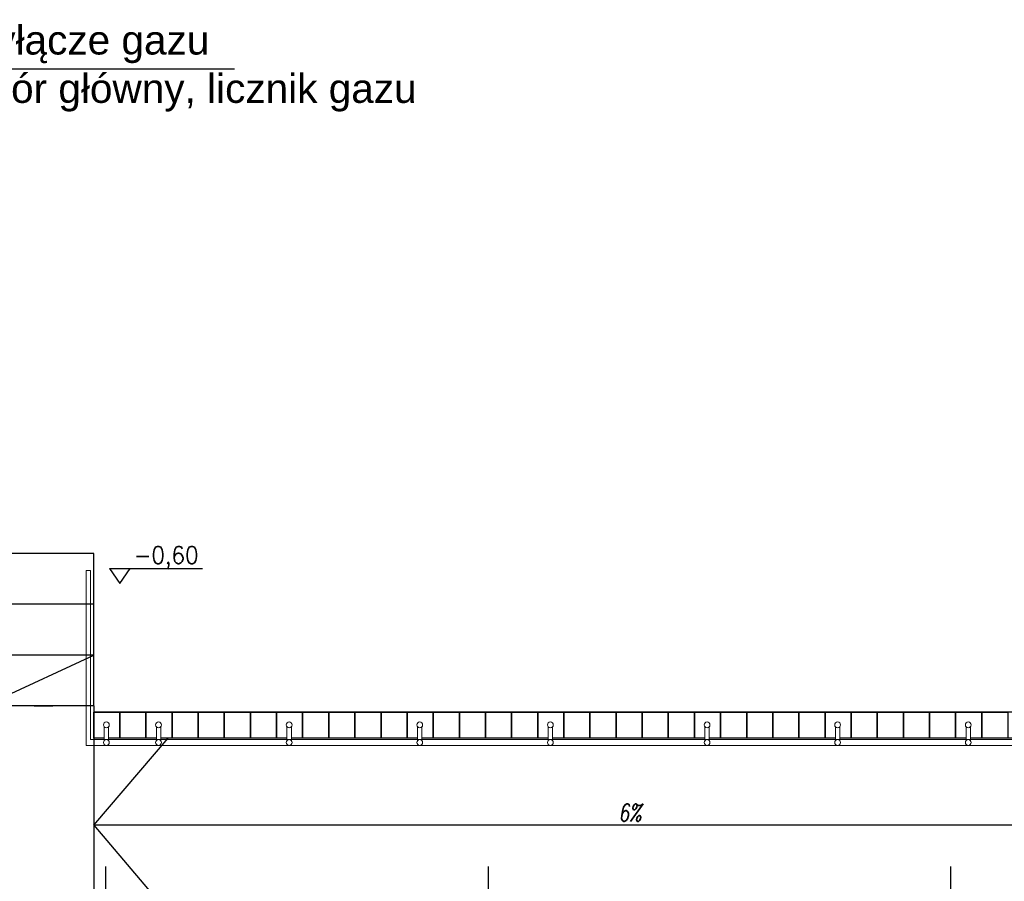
# Model space of a CAD drawing. Header units: millimetres. Extents: x -486876 to 553054, y -140324 to 834178.
# Tile 126 of 155: x 8757 to 15543, y 77606 to 83546. Entities that reach past the tile are written whole.
import ezdxf
from ezdxf.enums import TextEntityAlignment as Align

# ---------------------------------------------------------------- set-up
doc = ezdxf.new("R2010")
doc.units = ezdxf.units.MM
doc.linetypes.add('DASH2', pattern=[0.75, 0.5, -0.25])
for name, color, linetype, lineweight in [('_XREF', 252, 'DASH2', 13), ('XREF$0$0-ARKUSZ-OPIS', 8, 'Continuous', 18), ('XREF$0$AR-EL-PORĘCZE', 8, 'Continuous', 18)]:
    doc.layers.add(name, color=color, linetype=linetype, lineweight=lineweight)
for name, color, linetype in [('XREF$0$A-BUD-OP', 8, 'Continuous'), ('XREF$0$DRZWI', 8, 'Continuous'), ('XREF$0$OPIS', 8, 'Continuous'), ('XREF$0$OPISY', 8, 'Continuous'), ('XREF$0$WIDOK', 8, 'Continuous'), ('XREF$0$WYMIARY', 9, 'Continuous'), ('XREF$0$WYPEŁNIENIA', 8, 'Continuous')]:
    doc.layers.add(name, color=color, linetype=linetype)
doc.styles.add('XREF$0$APLUS', font='arial.ttf', dxfattribs={"width": 0.6})
doc.styles.add('XREF$0$KOTA', font='SIMPLEX', dxfattribs={"width": 0.9, "height": 25})
doc.styles.add('XREF$0$Simplex 0.7 Italic', font='simplex.shx', dxfattribs={"width": 0.7, "oblique": 10})
doc.styles.add('XREF$0$Standard', font='arial.ttf')

# ---------------------------------------------------------------- blocks, each defined once
blk = doc.blocks.new('XREF$0$KOTA_R3')
at = {"layer": 'XREF$0$A-BUD-OP'}
blk.add_line((-279.4, -2136.8), (-172.7, -2136.8), dxfattribs=at)
blk.add_lwpolyline([(-279.4, -2136.8), (-267.5, -2154.3), (-255.5, -2136.8)], dxfattribs=at)
at = {"layer": 'XREF$0$A-BUD-OP', "style": 'XREF$0$KOTA', "width": 0.9}
for p, height in [((-251.3, -2131.6), 20), ((-251.3, -2153.3), 14)]:
    blk.add_attdef('KOTA', p, '', height=height, dxfattribs=at)
blk = doc.blocks.new('XREF')
at = {"layer": 'XREF$0$WYPEŁNIENIA'}
h = blk.add_hatch(dxfattribs=at)
h.set_pattern_fill('ANSI31', color=256, scale=3)
h.set_pattern_definition([(45, (-52999.899, 13162.694), (-6.7351921, 6.7351921), [])])
h.paths.add_polyline_path([(3556.78, 10801.78), (3507.62, 10801.78), (3507.62, 10786.78), (3556.78, 10786.78)])
h.paths.add_polyline_path([(3580.36, 10801.78), (3556.78, 10801.78), (3556.78, 10786.78), (3580.36, 10786.78)])
h.paths.add_polyline_path([(3900.02, 10651.78), (3796.56, 10651.78), (3796.56, 10666.78), (3766.56, 10666.78), (3766.56, 10651.78), (3724.56, 10651.78), (3724.56, 10611.78), (3766.56, 10611.78), (3766.56, 10496.78), (3709.56, 10496.78), (3709.56, 10471.78), (3766.56, 10471.78), (3766.56, 10606.94), (3796.56, 10606.94), (3796.56, 10466.78), (3796.56, 10476.78), (3796.56, 10476.78), (3796.56, 10611.78), (3900.02, 10611.78)])
h.paths.add_polyline_path([(3599.56, 10496.78), (3514.68, 10496.78), (3514.68, 10471.78), (3551.56, 10471.78), (3551.56, 10024.04), (3539.56, 10024.04), (3539.56, 9984.04), (3566.56, 9984.04), (3566.56, 10471.78), (3599.56, 10471.78)])
h.paths.add_polyline_path([(4136.56, 9911.78), (4126.56, 9911.78), (4126.56, 9971.94), (4126.56, 10361.95), (4096.56, 10361.95), (4096.56, 10346.78), (4096.56, 10131.78), (3896.56, 10131.78), (3896.56, 10170.11), (3796.56, 10170.11), (3796.56, 10176.78), (3766.56, 10176.78), (3766.56, 10058.38), (3796.56, 10058.38), (3796.56, 10096.78), (3886.56, 10096.78), (3886.56, 10106.78), (4096.56, 10106.78), (4096.56, 9971.94), (4096.56, 9911.78), (3771.56, 9911.78), (3771.56, 9779.12), (3796.56, 9779.12), (3796.56, 9816.78), (3886.56, 9816.78), (3886.56, 9881.78), (4016.56, 9881.78), (4016.56, 9851.78), (4061.56, 9851.78), (4061.56, 9881.78), (4136.56, 9881.78)])
h.paths.add_polyline_path([(3817.24, 9855.2), (3831.24, 9855.2), (3831.24, 9841.2), (3817.24, 9841.2)], flags=16)
h.paths.add_polyline_path([(3840.64, 9855.2), (3854.64, 9855.2), (3854.64, 9841.2), (3840.64, 9841.2)], flags=16)
h.paths.add_polyline_path([(3817.24, 10127.11), (3817.24, 10141.11), (3831.24, 10141.11), (3831.24, 10127.11)], flags=16)
edge = h.paths.add_edge_path(flags=0)
edge.add_arc((3824.24, 10134.11), 7, 0, 360)
h.paths.add_polyline_path([(3840.64, 10127.11), (3840.64, 10141.11), (3854.64, 10141.11), (3854.64, 10127.11)], flags=16)
h.paths.add_polyline_path([(3817.24, 10147.81), (3817.24, 10161.81), (3831.24, 10161.81), (3831.24, 10147.81)], flags=16)
h.paths.add_polyline_path([(3840.64, 10147.81), (3840.64, 10161.81), (3854.64, 10161.81), (3854.64, 10147.81)], flags=16)
h.paths.add_polyline_path([(3802.73, 10317.13), (3796.56, 10317.13), (3796.56, 10305.13), (3803.04, 10305.13)], flags=17)
h.paths.add_polyline_path([(3802.12, 10317.13), (3800.7, 10317.13), (3802.73, 10305.13), (3802.73, 10315.74)], flags=16)
at = {"layer": 'XREF$0$AR-EL-PORĘCZE', "lineweight": -2}
for p, q in [((3941.33, 10817.15), (3941.33, 10915.59)), ((3941.33, 10915.59), (3944.33, 10915.59)), ((3944.33, 10820.15), (3944.33, 10915.59)), ((3941.33, 10794.91), (3941.33, 10817.15)), ((3944.33, 10798.91), (3944.33, 10820.15)), ((3953.78, 10798.24), (3953.78, 10807.73)), ((3956.78, 10798.24), (3956.78, 10807.73)), ((3989.76, 10798.24), (3989.76, 10807.73)), ((3992.76, 10798.24), (3992.76, 10807.73)), ((4079.76, 10798.24), (4079.76, 10807.73)), ((4082.76, 10798.24), (4082.76, 10807.73)), ((4169.76, 10798.24), (4169.76, 10807.73)), ((4172.76, 10798.24), (4172.76, 10807.73)), ((4259.76, 10798.24), (4259.76, 10807.73)), ((4262.76, 10798.24), (4262.76, 10807.73)), ((4367.76, 10798.24), (4367.76, 10807.73)), ((4370.76, 10798.24), (4370.76, 10807.73)), ((4457.76, 10798.24), (4457.76, 10807.73)), ((4460.76, 10798.24), (4460.76, 10807.73)), ((4547.76, 10798.24), (4547.76, 10807.73)), ((4550.76, 10798.24), (4550.76, 10807.73)), ((5573.26, 10798.91), (3944.33, 10798.91)), ((5573.26, 10794.91), (3941.33, 10794.91))]:
    blk.add_line(p, q, dxfattribs=at)
for centre in [(3955.28, 10809.05), (3991.26, 10809.05), (4081.26, 10809.05), (4171.26, 10809.05), (4261.26, 10809.05), (4369.26, 10809.05), (4459.26, 10809.05), (4549.26, 10809.05), (3955.28, 10796.91), (3991.26, 10796.91), (4081.26, 10796.91), (4171.26, 10796.91), (4261.26, 10796.91), (4369.26, 10796.91), (4459.26, 10796.91), (4549.26, 10796.91)]:
    blk.add_circle(centre, 2, dxfattribs=at)
at = {"layer": 'XREF$0$OPIS'}
for p, q in [((3955.02, 10601.63), (3955.02, 10711.52)), ((4218.74, 10601.63), (4218.74, 10711.52)), ((4537.24, 10601.63), (4537.24, 10711.52))]:
    blk.add_line(p, q, dxfattribs=at)
at = {"layer": 'XREF$0$WIDOK'}
for p, q in [((3946.56, 10927.22), (3796.56, 10927.22)), ((3946.56, 10822.22), (3946.56, 10927.22)), ((3946.56, 10892.22), (3796.56, 10892.22)), ((3946.56, 10857.22), (3796.56, 10857.22)), ((3946.56, 10822.22), (3796.56, 10822.22)), ((3946.56, 10822.22), (3946.56, 10661.78)), ((3946.56, 10822.22), (3946.56, 10798.91)), ((5086.56, 10817.92), (3946.56, 10817.92)), ((3953.78, 10799.92), (3946.56, 10799.92)), ((3946.56, 10799.92), (3946.56, 10684.91)), ((3989.76, 10799.92), (3956.78, 10799.92)), ((4079.76, 10799.92), (3992.76, 10799.92)), ((4169.76, 10799.92), (4082.76, 10799.92)), ((4259.76, 10799.92), (4172.76, 10799.92)), ((4367.76, 10799.92), (4262.76, 10799.92)), ((4457.76, 10799.92), (4370.76, 10799.92)), ((4547.76, 10799.92), (4460.76, 10799.92)), ((4637.76, 10799.92), (4550.76, 10799.92))]:
    blk.add_line(p, q, dxfattribs=at)
at = {"layer": 'XREF$0$WIDOK', "color": 8}
for p, q in [((3946.56, 10739.85), (3997.77, 10799.92)), ((5543.26, 10739.85), (3946.56, 10739.85)), ((3946.56, 10739.85), (3997.77, 10679.79))]:
    blk.add_line(p, q, dxfattribs=at)
at = {"layer": 'XREF$0$WIDOK'}
for points in [[(3953.78, 10799.92), (3946.56, 10799.92), (3946.56, 10817.92), (3964.56, 10817.92), (3964.56, 10799.92), (3956.78, 10799.92)], [(3989.76, 10799.92), (3982.56, 10799.92), (3982.56, 10817.92), (4000.56, 10817.92), (4000.56, 10799.92), (3992.76, 10799.92)], [(4079.76, 10799.92), (4072.56, 10799.92), (4072.56, 10817.92), (4090.56, 10817.92), (4090.56, 10799.92), (4082.76, 10799.92)], [(4169.76, 10799.92), (4162.56, 10799.92), (4162.56, 10817.92), (4180.56, 10817.92), (4180.56, 10799.92), (4172.76, 10799.92)], [(4259.76, 10799.92), (4252.56, 10799.92), (4252.56, 10817.92), (4270.56, 10817.92), (4270.56, 10799.92), (4262.76, 10799.92)], [(4367.76, 10799.92), (4360.56, 10799.92), (4360.56, 10817.92), (4378.56, 10817.92), (4378.56, 10799.92), (4370.76, 10799.92)], [(4457.76, 10799.92), (4450.56, 10799.92), (4450.56, 10817.92), (4468.56, 10817.92), (4468.56, 10799.92), (4460.76, 10799.92)], [(4547.76, 10799.92), (4540.56, 10799.92), (4540.56, 10817.92), (4558.56, 10817.92), (4558.56, 10799.92), (4550.76, 10799.92)]]:
    blk.add_lwpolyline(points, dxfattribs=at)
for points in [[(3982.56, 10799.92), (3964.56, 10799.92), (3964.56, 10817.92), (3982.56, 10817.92)], [(4018.56, 10799.92), (4000.56, 10799.92), (4000.56, 10817.92), (4018.56, 10817.92)], [(4036.56, 10799.92), (4018.56, 10799.92), (4018.56, 10817.92), (4036.56, 10817.92)], [(4054.56, 10799.92), (4036.56, 10799.92), (4036.56, 10817.92), (4054.56, 10817.92)], [(4072.56, 10799.92), (4054.56, 10799.92), (4054.56, 10817.92), (4072.56, 10817.92)], [(4108.56, 10799.92), (4090.56, 10799.92), (4090.56, 10817.92), (4108.56, 10817.92)], [(4126.56, 10799.92), (4108.56, 10799.92), (4108.56, 10817.92), (4126.56, 10817.92)], [(4144.56, 10799.92), (4126.56, 10799.92), (4126.56, 10817.92), (4144.56, 10817.92)], [(4162.56, 10799.92), (4144.56, 10799.92), (4144.56, 10817.92), (4162.56, 10817.92)], [(4198.56, 10799.92), (4180.56, 10799.92), (4180.56, 10817.92), (4198.56, 10817.92)], [(4216.56, 10799.92), (4198.56, 10799.92), (4198.56, 10817.92), (4216.56, 10817.92)], [(4234.56, 10799.92), (4216.56, 10799.92), (4216.56, 10817.92), (4234.56, 10817.92)], [(4252.56, 10799.92), (4234.56, 10799.92), (4234.56, 10817.92), (4252.56, 10817.92)], [(4288.56, 10799.92), (4270.56, 10799.92), (4270.56, 10817.92), (4288.56, 10817.92)], [(4306.56, 10799.92), (4288.56, 10799.92), (4288.56, 10817.92), (4306.56, 10817.92)], [(4324.56, 10799.92), (4306.56, 10799.92), (4306.56, 10817.92), (4324.56, 10817.92)], [(4342.56, 10799.92), (4324.56, 10799.92), (4324.56, 10817.92), (4342.56, 10817.92)], [(4360.56, 10799.92), (4342.56, 10799.92), (4342.56, 10817.92), (4360.56, 10817.92)], [(4396.56, 10799.92), (4378.56, 10799.92), (4378.56, 10817.92), (4396.56, 10817.92)], [(4414.56, 10799.92), (4396.56, 10799.92), (4396.56, 10817.92), (4414.56, 10817.92)], [(4432.56, 10799.92), (4414.56, 10799.92), (4414.56, 10817.92), (4432.56, 10817.92)], [(4450.56, 10799.92), (4432.56, 10799.92), (4432.56, 10817.92), (4450.56, 10817.92)], [(4486.56, 10799.92), (4468.56, 10799.92), (4468.56, 10817.92), (4486.56, 10817.92)], [(4504.56, 10799.92), (4486.56, 10799.92), (4486.56, 10817.92), (4504.56, 10817.92)], [(4522.56, 10799.92), (4504.56, 10799.92), (4504.56, 10817.92), (4522.56, 10817.92)], [(4540.56, 10799.92), (4522.56, 10799.92), (4522.56, 10817.92), (4540.56, 10817.92)], [(4576.56, 10799.92), (4558.56, 10799.92), (4558.56, 10817.92), (4576.56, 10817.92)]]:
    blk.add_lwpolyline(points, close=True, dxfattribs=at)
at = {"layer": 'XREF$0$WYMIARY'}
for p, q in [((4043.59, 11261.16), (3796.56, 11261.16)), ((3871.56, 10822.22), (3946.56, 10857.22)), ((3905.56, 10822.22), (3918.41, 10822.22))]:
    blk.add_line(p, q, dxfattribs=at)
at = {"layer": 'XREF$0$OPISY'}
ref = blk.add_blockref('XREF$0$KOTA_R3', (4125.09, 12199.05), dxfattribs=dict(at, xscale=0.6000000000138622, yscale=0.6000000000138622, zscale=0.6000000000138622))
ref.add_attrib('KOTA', '-0,60', (3974.31, 10920.08), dxfattribs={"layer": 'XREF$0$A-BUD-OP', "height": 12, "rotation": 0.00032, "style": 'XREF$0$KOTA', "width": 0.9})
at = {"style": 'XREF$0$APLUS'}
blk.add_attdef('165', text='', height=12.94, rotation=90, dxfattribs=at).set_placement((5850.28, 4086.91), align=Align.TOP_CENTER)
blk.add_attdef('70', text='', height=12.94, rotation=90, dxfattribs=at).set_placement((5846.74, 4087.03), align=Align.BOTTOM_CENTER)
at = {"layer": 'XREF$0$0-ARKUSZ-OPIS', "style": 'XREF$0$Simplex 0.7 Italic', "oblique": 10, "width": 0.7}
blk.add_text('6%%%', height=12, dxfattribs=at).set_placement((4308.27, 10742.52))
at = {"layer": 'XREF$0$DRZWI', "style": 'XREF$0$APLUS'}
for tag, height, p in [('90', 10.59, (3968.05, 17970.78)), ('90', 10.59, (4273.69, 17907.63)), ('90', 10.59, (4647.11, 17907.63)), ('90', 10.59, (4995.74, 17907.63)), ('90', 10.59, (5345.01, 17907.63)), ('90', 8.24, (3625.86, 17450.53)), ('90', 8.24, (4282.58, 17436.64)), ('90', 8.24, (4577.82, 17436.64)), ('90', 8.24, (5003.12, 17436.64)), ('90', 8.24, (5300.95, 17436.64)), ('90', 8.24, (5625.63, 17350.96)), ('110', 12.94, (3772.73, 10725.01)), ('100', 12.94, (3763.85, 10003.38)), ('90', 10.59, (3383.41, 9921.97)), ('83', 10.59, (4118.73, 4184.03))]:
    blk.add_attdef(tag, text='', height=height, dxfattribs=at).set_placement(p, align=Align.BOTTOM_CENTER)
for tag, height, p in [('200', 10.59, (3967.95, 17967.89)), ('200', 10.59, (4273.59, 17904.74)), ('200', 10.59, (4647.01, 17904.74)), ('200', 10.59, (4995.64, 17904.74)), ('200', 10.59, (5344.91, 17904.74)), ('200', 8.24, (3625.86, 17448.28)), ('200', 8.24, (4282.58, 17434.39)), ('200', 8.24, (4577.82, 17434.39)), ('200', 8.24, (5003.12, 17434.39)), ('200', 8.24, (5300.95, 17434.39)), ('200', 8.24, (5625.63, 17348.71)), ('210', 12.94, (3772.6, 10721.48)), ('200', 12.94, (3763.85, 9999.84)), ('200', 10.59, (3383.31, 9919.08)), ('178', 10.59, (4118.62, 4181.14))]:
    blk.add_attdef(tag, text='', height=height, dxfattribs=at).set_placement(p, align=Align.TOP_CENTER)
for tag, height, p in [('96', 10.59, (4202.03, 17787.41)), ('100', 10.59, (5719.75, 17787.41)), ('100', 12.94, (4040.53, 17776.32)), ('100', 12.94, (4599.33, 17776.96)), ('100', 12.94, (4947.96, 17776.96)), ('100', 12.94, (5297.45, 17776.96)), ('100', 12.94, (3575.63, 17557.16)), ('100', 12.94, (3932.34, 17557.16)), ('100', 12.94, (4215.59, 17557.16)), ('100', 12.94, (4630.17, 17557.16)), ('100', 12.94, (4954.89, 17557.16)), ('100', 12.94, (5353.3, 17557.16)), ('100', 12.94, (5612.36, 17557.16)), ('90', 11.76, (4712.89, 10187.26)), ('90', 11.76, (4933.75, 10129.07)), ('90', 11.76, (5359.81, 10117.21)), ('120', 13.53, (3472.06, 9987.9)), ('90', 11.76, (4206.17, 4035.84))]:
    blk.add_attdef(tag, text='', height=height, rotation=90, dxfattribs=at).set_placement(p, align=Align.BOTTOM_CENTER)
for tag, height, p in [('205', 10.59, (4204.92, 17787.31)), ('210', 10.59, (5722.65, 17787.31)), ('210', 12.94, (4044.07, 17776.19)), ('210', 12.94, (4602.86, 17776.83)), ('210', 12.94, (4951.5, 17776.83)), ('210', 12.94, (5300.98, 17776.83)), ('210', 12.94, (3579.16, 17557.04)), ('210', 12.94, (3935.88, 17557.04)), ('210', 12.94, (4219.13, 17557.04)), ('210', 12.94, (4633.7, 17557.04)), ('210', 12.94, (4958.43, 17557.04)), ('210', 12.94, (5356.84, 17557.04)), ('210', 12.94, (5615.9, 17557.04)), ('200', 11.76, (4716.1, 10187.15)), ('200', 11.76, (4936.97, 10128.95)), ('200', 11.76, (5363.02, 10117.1)), ('210', 13.53, (3475.75, 9987.9)), ('170', 11.76, (4209.38, 4035.73))]:
    blk.add_attdef(tag, text='', height=height, rotation=90, dxfattribs=at).set_placement(p, align=Align.TOP_CENTER)
at = {"layer": 'XREF$0$OPIS', "insert": (3839.93, 11291.18), "char_height": 20, "attachment_point": 1, "style": 'XREF$0$Standard'}
blk.add_mtext_dynamic_manual_height_columns('przyłącze gazu\\Pzawór główny, licznik gazu', width=442.9285, gutter_width=12.5, heights=[0], dxfattribs=at)

msp = doc.modelspace()

# ---------------------------------------------------------------- block references
at = {"layer": '_XREF', "xscale": 10, "yscale": 10, "zscale": 10}
msp.add_blockref('XREF', (-30198.46986, -29406.42919), dxfattribs=at)

doc.saveas('drawing.dxf')
